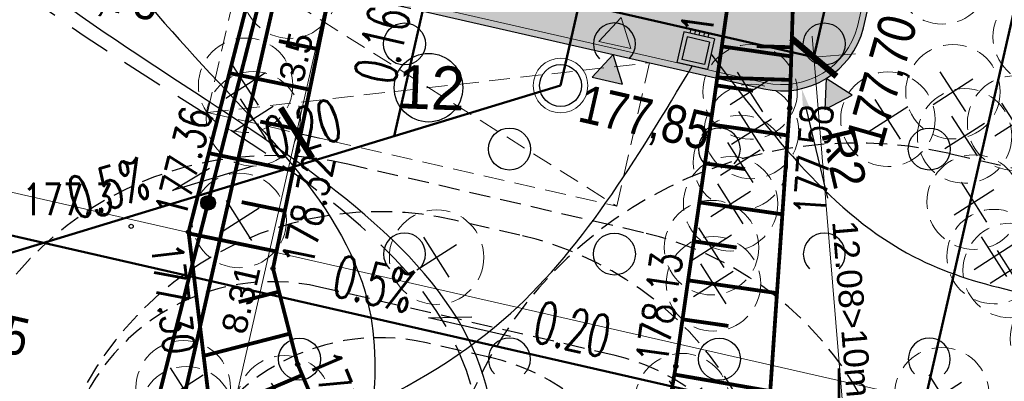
# Model space of a CAD drawing. Header units: metres. Extents: x 964 to 7125, y -212 to 9570.
# Tile 75 of 185: x 1936.93 to 1960.38, y 235.93 to 244.53. Entities that reach past the tile are written whole.
import ezdxf
from ezdxf import colors
from ezdxf.entities.mleader import LeaderData, LeaderLine
from ezdxf.enums import TextEntityAlignment as Align
from ezdxf.math import Vec2, Vec3

# ---------------------------------------------------------------- set-up
doc = ezdxf.new("R2010")
doc.units = ezdxf.units.M
for name, pattern in [('0', [0]), ('1081', [1.5, 1, -0.5]), ('3820', [1.75, 1.25, -0.5]), ('3901', [0]), ('CIĄGłA', [0]), ('DASH', [0.75, 0.5, -0.25]), ('DASHED', [0.75, 0.5, -0.25]), ('HIDDEN', [0.375, 0.25, -0.125])]:
    doc.linetypes.add(name, pattern=pattern)
for name, color, linetype, lineweight in [('- AGP-1_OPISY', 7, 'Continuous', 13), ('_IE', 240, 'Continuous', 9), ('AGP1_BUDYNKI', 7, 'Continuous', 50), ('AGP1_HATCH', 7, 'Continuous', 5), ('AGP1_koncepcja', 6, 'Continuous', 50), ('AGP1_KRAWEZNIKI GRUBOŚCI', 7, 'Continuous', 15), ('AGP1_KRAWEZNIKI NOWE', 7, 'Continuous', 30), ('AGP1_OPISY', 7, 'Continuous', 13), ('AGP1_WYMIARY', 7, 'Continuous', 15), ('AGP1_ZIELEN', 1, 'Continuous', 15), ('IS', 7, 'Continuous', 15), ('IS-KD-brudna', 96, 'Continuous', 50), ('IS-KD-czysta', 92, 'Continuous', 50), ('IS-KD-czysta-studnie', 94, 'Continuous', 30), ('IS-KD-opis', 96, 'Continuous', 30), ('IS-KD-opis-rzedne', 96, 'Continuous', 30), ('K_OPIS', 6, 'Continuous', 18), ('LINIE PRZEKROJOWE', 7, 'Continuous', 9), ('MIEJCA PARKINGOWE', 7, 'Continuous', 9), ('PODKŁAD MAPA', 7, 'Continuous', 9), ('ZP_IE', 1, 'Continuous', 9)]:
    doc.layers.add(name, color=color, linetype=linetype, lineweight=lineweight)
for name, color, linetype in [('0S', 7, 'Continuous'), ('OT_Ogrodzenia', 7, 'Continuous'), ('OT_Rzedna', 7, 'Continuous'), ('OT_ZagospodarowanieTerenu', 7, 'Continuous'), ('siatka_kwadratow', 7, 'Continuous'), ('SKARPA2', 7, 'Continuous'), ('WYMIARY', 9, 'Continuous'), ('ZP_strefy oddziaływania', 8, 'HIDDEN'), ('zz-legenda', 7, 'Continuous'), ('zz-odwodnienie', 5, 'Continuous')]:
    doc.layers.add(name, color=color, linetype=linetype)
doc.layers.add('IS-viewport', color=254, linetype='Continuous', lineweight=0, plot=False)
doc.styles.add('ARIAL', font='arial.ttf')
doc.styles.add('IS-0.6', font='simplex.shx', dxfattribs={"width": 0.6})
doc.styles.get("Standard").update_dxf_attribs({"font": 'arial.ttf'})
doc.styles.add('STYL_ARIAL', font='simplex', dxfattribs={"width": 0.75, "oblique": 0.1})
doc.dimstyles.new('z1do1', dxfattribs={"dimtxt": 0.8, "dimasz": 0.5, "dimexe": 0.5, "dimexo": 0.5, "dimgap": 0.2, "dimtad": 1, "dimrnd": 0.05, "dimzin": 0, "dimdsep": 46, "dimtxsty": 'ARIAL', "dimcen": 0.09, "dimazin": 0, "dimtfac": 1, "dimtofl": 0, "dimtmove": 0, "dimatfit": 3, "dimfxl": 1, "dimtolj": 1, "dimtzin": 0, "dimarcsym": 0})

# ---------------------------------------------------------------- blocks, each defined once
blk = doc.blocks.new('OTZK1')
at = {"color": 0}
blk.add_circle((0.5, 0.5), 0.5, dxfattribs=at)
blk = doc.blocks.new('OTZK2')
at = {"color": 0}
blk.add_arc((0.5, 0.5), 0.5, 315, 225, dxfattribs=at)
blk = doc.blocks.new('OTRN')
at = {"color": 0}
blk.add_circle((0, 0), 0.05, dxfattribs=at)
blk = doc.blocks.new('RTPW02')
at = {"color": 0}
blk.add_circle((0, 0), 0.05, dxfattribs=at)
blk = doc.blocks.new('MDCP 20240606')
at = {"layer": 'OT_Ogrodzenia', "color": 251, "linetype": '3901', "true_color": 0x636466, "const_width": 0.09}
blk.add_lwpolyline([(6592042.38, 5737985.51), (6592033.69, 5737951.41)], dxfattribs=at)
at = {"layer": 'OT_Ogrodzenia', "color": 251, "true_color": 0x636466}
for radius in [0.175, 0.1575, 0.14, 0.1225, 0.105, 0.0875, 0.07, 0.0525, 0.035]:
    blk.add_circle((6592034.9716, 5737956.4391), radius, dxfattribs=at)
at = {"layer": 'OT_ZagospodarowanieTerenu', "color": 251, "linetype": '1081', "true_color": 0x636466, "const_width": 0.09}
blk.add_lwpolyline([(6592073.7, 5737976.5), (6592072.08, 5737981.8), (6592052.48, 5737982.7), (6592038.83, 5737971.26), (6592034.15, 5737950.72), (6592037.44, 5737948.76), (6592037.82, 5737943.52), (6592053.99, 5737937.59), (6592051.48, 5737922.7), (6592058.84, 5737922.22), (6592062.72, 5737925.29), (6592063.65, 5737933.34), (6592066.33, 5737944.78), (6592065.09, 5737951.53), (6592063.33, 5737955.72), (6592065.93, 5737958.41), (6592070.87, 5737958), (6592072.22, 5737963.52), (6592071.8, 5737967.27), (6592073.7, 5737976.5)], dxfattribs=at)
at = {"layer": 'siatka_kwadratow', "color": 251, "true_color": 0x636466, "const_width": 0.065}
blk.add_lwpolyline([(6592050, 5737947.5), (6592050, 5737952.5)], dxfattribs=at)
at = {"layer": 'SKARPA2', "color": 252, "linetype": '3820', "true_color": 0x939598, "const_width": 0.09}
for points in [[(6592038.183, 5737962.966), (6592036.519, 5737954.877), (6592037.107, 5737952.596), (6592040.41, 5737944.835), (6592038.969, 5737943.408), (6592051.4465, 5737939.5466), (6592052.0478, 5737940.8696), (6592044.934, 5737945.747), (6592046.112, 5737952.549), (6592047.705, 5737963.622)], [(6592048.975, 5737963.47), (6592048.824, 5737958.691), (6592048.12, 5737948.419), (6592046.91, 5737945.901), (6592053.879, 5737941.505), (6592052.274, 5737937.421), (6592037.958, 5737942.245), (6592037.951, 5737943.715), (6592037.0713, 5737947.7616), (6592035.056, 5737951.244), (6592034.507, 5737955.744), (6592036.842, 5737964.833)]]:
    blk.add_lwpolyline(points, dxfattribs=at)
at = {"layer": 'SKARPA2', "color": 252, "true_color": 0x939598, "const_width": 0.09}
for points in [[(6592037.5928, 5737960.0967), (6592036.6584, 5737960.2889)], [(6592047.2073, 5737960.1623), (6592048.863, 5737959.9241)], [(6592048.8698, 5737960.1416), (6592048.0408, 5737960.1678)], [(6592037.3947, 5737959.1338), (6592035.4791, 5737959.5278)], [(6592048.8453, 5737959.365), (6592047.1005, 5737959.4202)], [(6592047.0738, 5737959.2344), (6592047.9535, 5737959.1079)], [(6592037.1966, 5737958.1708), (6592036.2154, 5737958.3727)], [(6592046.9403, 5737958.3066), (6592048.7795, 5737958.042)], [(6592036.9985, 5737957.2079), (6592034.9893, 5737957.6212)], [(6592046.8068, 5737957.3787), (6592047.761, 5737957.2414)], [(6592036.8004, 5737956.2449), (6592035.7724, 5737956.4564)], [(6592046.6733, 5737956.4509), (6592048.651, 5737956.1664)], [(6592036.6023, 5737955.282), (6592034.5109, 5737955.7122)], [(6592046.5399, 5737955.523), (6592047.5633, 5737955.3758)], [(6592046.4064, 5737954.5952), (6592048.5224, 5737954.2907)], [(6592036.6612, 5737954.3254), (6592035.7008, 5737954.0778)], [(6592046.2729, 5737953.6673), (6592047.3655, 5737953.5101)], [(6592036.9188, 5737953.3262), (6592034.8665, 5737952.7972)], [(6592046.0783, 5737952.3543), (6592048.3626, 5737951.9587)], [(6592037.2157, 5737952.3405), (6592036.1256, 5737951.8765)]]:
    blk.add_lwpolyline(points, dxfattribs=at)
at = {"layer": 'SKARPA2', "color": 251, "true_color": 0x636466}
for p in [(6592048.824, 5737958.691), (6592034.507, 5737955.744), (6592036.519, 5737954.877), (6592037.107, 5737952.596), (6592046.112, 5737952.549)]:
    blk.add_point(p, dxfattribs=at)
at = {"layer": 'OT_Rzedna', "color": 251, "true_color": 0x636466}
blk.add_blockref('OTRN', (6592033.14, 5737955.88), dxfattribs=at)
at = {"layer": 'OT_ZagospodarowanieTerenu', "color": 251, "true_color": 0x636466}
for name, p in [('OTZK1', (6592039.15, 5737959.72)), ('OTZK2', (6592044.15, 5737959.72)), ('OTZK1', (6592049.15, 5737959.72)), ('OTZK1', (6592041.65, 5737957.22)), ('OTZK2', (6592046.65, 5737957.22)), ('OTZK1', (6592051.65, 5737957.22)), ('OTZK2', (6592039.15, 5737954.72)), ('OTZK1', (6592044.15, 5737954.72)), ('OTZK2', (6592049.15, 5737954.72)), ('OTZK1', (6592036.65, 5737952.22)), ('OTZK2', (6592041.65, 5737952.22)), ('OTZK1', (6592046.65, 5737952.22)), ('OTZK2', (6592051.65, 5737952.22))]:
    blk.add_blockref(name, p, dxfattribs=at)
at = {"layer": 'SKARPA2', "color": 251, "true_color": 0x636466}
for p in [(6592048.824, 5737958.691), (6592034.507, 5737955.744), (6592036.519, 5737954.877), (6592037.107, 5737952.596), (6592046.112, 5737952.549)]:
    blk.add_blockref('RTPW02', p, dxfattribs=at)
at = {"layer": 'OT_Rzedna', "color": 251, "true_color": 0x636466, "style": 'STYL_ARIAL', "width": 0.75}
blk.add_text('177.3', height=0.75, dxfattribs=at).set_placement((6592030.5501, 5737956.5174), align=Align.MIDDLE_LEFT)
at = {"layer": 'SKARPA2', "color": 251, "true_color": 0x636466, "style": 'STYL_ARIAL', "width": 0.75}
for s, rotation, p in [('178.27', 81.8134, (6592047.1963, 5737960.3718)), ('177.36', 75.5921, (6592034.6423, 5737955.9767)), ('177.58', 86.0793, (6592049.8977, 5737956.0947)), ('178.32', 78.3758, (6592037.6816, 5737954.8486)), ('177.30', 276.9557, (6592033.3846, 5737955.4041)), ('178.13', 81.8134, (6592046.128, 5737952.5406)), ('178.72', 293.0541, (6592037.1453, 5737952.6123))]:
    blk.add_text(s, height=0.75, rotation=rotation, dxfattribs=at).set_placement(p, align=Align.BOTTOM_LEFT)
blk = doc.blocks.new('drzewo_liściaste_symbol')
at = {"layer": 'AGP1_ZIELEN', "color": 11, "lineweight": 30, "true_color": 0xf27172, "transparency": 33554559}
for p, q in [((0.53, -0.53), (-0.53, 0.53)), ((-0.53, -0.53), (0.53, 0.53))]:
    blk.add_line(p, q, dxfattribs=at)
at = {"layer": 'AGP1_ZIELEN', "color": 252, "linetype": 'DASHED', "lineweight": 5, "ltscale": 1.5, "true_color": 0x939598}
blk.add_circle((0, 0), 1.5, dxfattribs=at)
blk = doc.blocks.new('DRZEWA DO WYCINKI 20240606')
at = {"layer": 'AGP1_ZIELEN', "lineweight": 9, "xscale": 0.75, "yscale": 0.75, "zscale": 0.75, "rotation": 347.6011741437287}
for p in [(2238.508, 210.1), (2222.966, 209.759), (2240.838, 208.67), (2221.913, 207.518), (2233.928, 207.36), (2238.76, 207.365), (2222.096, 206.72), (2237.211, 206.71), (2240.229, 206.617), (2233.962, 206.42), (2239.038, 206.313), (2233.697, 205.68), (2233.464, 204.698), (2239.263, 204.737), (2221.76, 204.301), (2233.01, 203.654), (2226.461, 203.427), (2239.739, 203.44), (2240.123, 203.111), (2233.055, 202.792), (2241.248, 201.481), (2220.426, 200.321), (2238.493, 200.153), (2222.834, 199.959), (2232.312, 200.012), (2220.503, 199.701)]:
    blk.add_blockref('drzewo_liściaste_symbol', p, dxfattribs=at)
blk = doc.blocks.new('d_rzędna')
at = {"layer": 'zz-odwodnienie'}
blk.add_hatch(color=0, dxfattribs=at).paths.add_polyline_path([(0, 0), (0.369, 0.639), (-0.369, 0.639)])
at = {"layer": 'zz-odwodnienie', "color": 0}
for p, q in [((-0.369, 0.639), (0, 0)), ((0.369, 0.639), (-0.369, 0.639)), ((-0.369, 0.639), (0, 0)), ((0.369, 0.639), (-0.369, 0.639)), ((0, 0), (0.369, 0.639)), ((0, 0), (0.369, 0.639))]:
    blk.add_line(p, q, dxfattribs=at)
blk = doc.blocks.new('*D142')
at = {"layer": 'Defpoints', "color": 0, "transparency": 16777216}
for p in [(1955.096, 244.837), (1955.558, 242.892)]:
    blk.add_point(p, dxfattribs=at)
at = {"layer": 'zz-legenda', "color": 0, "lineweight": -2, "transparency": 16777216}
for p, q in [((1955.096, 244.747), (1955.096, 244.927)), ((1955.006, 244.837), (1955.186, 244.837)), ((1956.177, 240.282), (1955.673, 242.405))]:
    blk.add_line(p, q, dxfattribs=at)
at = {"layer": 'zz-legenda', "color": 0, "transparency": 16777216}
blk.add_solid([(1955.754, 242.425), (1955.592, 242.386), (1955.558, 242.892)], dxfattribs=at)
at = {"layer": 'zz-legenda', "color": 0, "transparency": 16777216, "insert": (1956.568, 241.24), "char_height": 0.8, "attachment_point": 5, "rotation": 283.3515, "style": 'ARIAL'}
blk.add_mtext('\\A1;R2', dxfattribs=at)
blk = doc.blocks.new('PRZEKRÓJ TERENU OPIS PZT')
at = {"color": 251, "true_color": 0x636466}
blk.add_lwpolyline([(2751.914, 34.79), (2751.621, -72.808)], dxfattribs=at)
blk = doc.blocks.new('TP_20250415')
at = {"color": 2, "linetype": '0', "lineweight": 30, "ltscale": 0.1}
blk.add_open_spline([(21.827, -19.231, 0), (22.097, -18.149, 0), (23.903, -10.907, 0), (8.957, -6.346, 0), (6.271, 2.065, 0), (2.985, 5.865, 0), (3.787, 6.69, 0), (4.083, 6.993, 0)], degree=3, knots=[0, 0, 0, 0, 3.201083, 21.422723, 30.578449, 32.539306, 33.682043, 33.682043, 33.682043, 33.682043], dxfattribs=at)
at = {"layer": 'AGP1_koncepcja', "color": 2, "linetype": 'DASHED', "lineweight": 30, "ltscale": 2}
blk.add_open_spline([(21.625, -19.18, 0), (21.953, -18.171, 0), (23.144, -10.442, 0), (8.538, -6.858, 0), (6.083, 2.281, 0), (2.681, 5.963, 0), (3.637, 6.879, 0), (3.902, 7.152, 0)], degree=3, knots=[0, 0, 0, 0, 3.183067, 21.404707, 30.560433, 32.52129, 33.664026, 33.664026, 33.664026, 33.664026], dxfattribs=at)
blk = doc.blocks.new('STRZAŁKA EWAKUACJA WEJŚCIE')
at = {"layer": 'AGP1_OPISY', "ltscale": 0.05}
blk.add_hatch(color=256, dxfattribs=at).paths.add_polyline_path([(0, 0), (-1.171, -0.563), (-1.073, 0.732)])
at = {"layer": 'AGP1_OPISY'}
blk.add_lwpolyline([(0, 0), (-1.171, -0.563), (-1.073, 0.732)], close=True, dxfattribs=at)
blk = doc.blocks.new('_ArchTick')
at = {"layer": 'WYMIARY', "color": 0, "linetype": 'Continuous', "const_width": 0.15}
blk.add_lwpolyline([(-0.5, -0.5), (0.5, 0.5)], dxfattribs=at)
blk = doc.blocks.new('*U117')
at = {"color": 0, "linetype": 'Continuous', "lineweight": -2}
blk.add_lwpolyline([(1.042, 0.07), (-0.908, 0.515), (0.122, 0.536)], dxfattribs=at)
at = {"layer": 'IS-viewport'}
blk.add_line((-0.975, 0.223), (0.975, -0.223), dxfattribs=at)
at = {"color": 0, "linetype": 'Continuous', "lineweight": -2, "style": 'IS-0.6', "width": 0.6}
blk.add_attdef('OPIS-L', text='', height=1, rotation=347.1431, dxfattribs=at).set_placement((-1.396, 0.626), align=Align.RIGHT)
blk.add_attdef('OPIS-P', (1.529, -0.041), '', height=1, rotation=347.1431, dxfattribs=at)
blk.add_attdef('OPIS-POD', text='', height=1, rotation=347.1431, dxfattribs=at).set_placement((-0.067, -0.292), align=Align.TOP_CENTER)
blk = doc.blocks.new('*U116')
at = {"color": 0, "linetype": 'Continuous', "lineweight": -2}
blk.add_lwpolyline([(0.87, 0.578), (-1.044, -0.004), (-0.16, 0.526)], dxfattribs=at)
at = {"layer": 'IS-viewport'}
blk.add_line((-0.957, -0.291), (0.957, 0.291), dxfattribs=at)
at = {"color": 0, "linetype": 'Continuous', "lineweight": -2, "style": 'IS-0.6', "width": 0.6}
blk.add_attdef('OPIS-P', (1.348, 0.723), '', height=1, rotation=16.903, dxfattribs=at)
blk.add_attdef('OPIS-L', text='', height=1, rotation=16.903, dxfattribs=at).set_placement((-1.522, -0.149), align=Align.RIGHT)
blk.add_attdef('OPIS-POD', text='', height=1, rotation=16.903, dxfattribs=at).set_placement((0.087, -0.287), align=Align.TOP_CENTER)
blk = doc.blocks.new('IS-opis-studni-P-0.6')
at = {"color": 0, "linetype": 'Continuous', "lineweight": 15, "transparency": 16777216}
blk.add_line((0, 0), (3.5, 0), dxfattribs=at)
at = {"color": 0, "linetype": 'Continuous', "lineweight": -2, "transparency": 16777216, "style": 'IS-0.6', "width": 0.6}
for p in [(1.75, 0.25), (1.75, -1.25), (1.75, -2.5)]:
    blk.add_attdef('000,00', text='', height=1, dxfattribs=at).set_placement(p, align=Align.CENTER)
blk.add_attdef('S0', text='', height=1.25, dxfattribs=at).set_placement((3.75, 0), align=Align.MIDDLE_LEFT)
blk = doc.blocks.new('_None', base_point=(2.5, 0))
blk = doc.blocks.new('IE_20251212')
at = {"layer": '_IE', "lineweight": -3}
for p, q in [((29.717, -52.615), (29.74, -52.518)), ((29.717, -52.615), (29.74, -52.518)), ((29.717, -52.615), (29.74, -52.518)), ((29.717, -52.615), (29.74, -52.518)), ((29.717, -52.615), (29.74, -52.518)), ((29.717, -52.615), (29.74, -52.518)), ((29.717, -52.615), (29.74, -52.518)), ((29.717, -52.615), (29.74, -52.518)), ((29.717, -52.615), (29.74, -52.518)), ((29.717, -52.615), (29.74, -52.518)), ((29.717, -52.615), (29.74, -52.518)), ((29.717, -52.615), (29.74, -52.518)), ((29.566, -52.581), (29.399, -53.312)), ((29.566, -52.581), (29.399, -53.312)), ((29.566, -52.581), (29.399, -53.312)), ((29.566, -52.581), (29.399, -53.312)), ((29.566, -52.581), (29.399, -53.312)), ((29.566, -52.581), (29.399, -53.312)), ((29.566, -52.581), (29.399, -53.312)), ((29.566, -52.581), (29.399, -53.312)), ((29.566, -52.581), (29.399, -53.312)), ((29.566, -52.581), (29.399, -53.312)), ((29.566, -52.581), (29.399, -53.312)), ((29.566, -52.581), (29.399, -53.312)), ((29.641, -52.701), (29.519, -53.237)), ((29.641, -52.701), (29.519, -53.237)), ((29.641, -52.701), (29.519, -53.237)), ((29.641, -52.701), (29.519, -53.237)), ((29.641, -52.701), (29.519, -53.237)), ((29.641, -52.701), (29.519, -53.237)), ((29.641, -52.701), (29.519, -53.237)), ((29.641, -52.701), (29.519, -53.237)), ((29.641, -52.701), (29.519, -53.237)), ((29.641, -52.701), (29.519, -53.237)), ((29.641, -52.701), (29.519, -53.237)), ((29.641, -52.701), (29.519, -53.237)), ((30.297, -52.748), (29.566, -52.581)), ((30.297, -52.748), (29.566, -52.581)), ((30.297, -52.748), (29.566, -52.581)), ((30.297, -52.748), (29.566, -52.581)), ((30.297, -52.748), (29.566, -52.581)), ((30.297, -52.748), (29.566, -52.581)), ((30.297, -52.748), (29.566, -52.581)), ((30.297, -52.748), (29.566, -52.581)), ((30.297, -52.748), (29.566, -52.581)), ((30.297, -52.748), (29.566, -52.581)), ((30.297, -52.748), (29.566, -52.581)), ((30.297, -52.748), (29.566, -52.581)), ((30.178, -52.823), (29.641, -52.701)), ((30.178, -52.823), (29.641, -52.701)), ((30.178, -52.823), (29.641, -52.701)), ((30.178, -52.823), (29.641, -52.701)), ((30.178, -52.823), (29.641, -52.701)), ((30.178, -52.823), (29.641, -52.701)), ((30.178, -52.823), (29.641, -52.701)), ((30.178, -52.823), (29.641, -52.701)), ((30.178, -52.823), (29.641, -52.701)), ((30.178, -52.823), (29.641, -52.701)), ((30.178, -52.823), (29.641, -52.701)), ((30.178, -52.823), (29.641, -52.701)), ((29.825, -52.64), (29.847, -52.542)), ((29.825, -52.64), (29.847, -52.542)), ((29.825, -52.64), (29.847, -52.542)), ((29.825, -52.64), (29.847, -52.542)), ((29.825, -52.64), (29.847, -52.542)), ((29.825, -52.64), (29.847, -52.542)), ((29.825, -52.64), (29.847, -52.542)), ((29.825, -52.64), (29.847, -52.542)), ((29.825, -52.64), (29.847, -52.542)), ((29.825, -52.64), (29.847, -52.542)), ((29.825, -52.64), (29.847, -52.542)), ((29.825, -52.64), (29.847, -52.542)), ((29.932, -52.664), (29.954, -52.567)), ((29.932, -52.664), (29.954, -52.567)), ((29.932, -52.664), (29.954, -52.567)), ((29.932, -52.664), (29.954, -52.567)), ((29.932, -52.664), (29.954, -52.567)), ((29.932, -52.664), (29.954, -52.567)), ((29.932, -52.664), (29.954, -52.567)), ((29.932, -52.664), (29.954, -52.567)), ((29.932, -52.664), (29.954, -52.567)), ((29.932, -52.664), (29.954, -52.567)), ((29.932, -52.664), (29.954, -52.567)), ((29.932, -52.664), (29.954, -52.567)), ((30.039, -52.689), (30.061, -52.591)), ((30.039, -52.689), (30.061, -52.591)), ((30.039, -52.689), (30.061, -52.591)), ((30.039, -52.689), (30.061, -52.591)), ((30.039, -52.689), (30.061, -52.591)), ((30.039, -52.689), (30.061, -52.591)), ((30.039, -52.689), (30.061, -52.591)), ((30.039, -52.689), (30.061, -52.591)), ((30.039, -52.689), (30.061, -52.591)), ((30.039, -52.689), (30.061, -52.591)), ((30.039, -52.689), (30.061, -52.591)), ((30.039, -52.689), (30.061, -52.591)), ((30.297, -52.748), (30.131, -53.479)), ((30.297, -52.748), (30.131, -53.479)), ((30.297, -52.748), (30.131, -53.479)), ((30.297, -52.748), (30.131, -53.479)), ((30.297, -52.748), (30.131, -53.479)), ((30.297, -52.748), (30.131, -53.479)), ((30.297, -52.748), (30.131, -53.479)), ((30.297, -52.748), (30.131, -53.479)), ((30.297, -52.748), (30.131, -53.479)), ((30.297, -52.748), (30.131, -53.479)), ((30.297, -52.748), (30.131, -53.479)), ((30.297, -52.748), (30.131, -53.479)), ((30.146, -52.713), (30.169, -52.616)), ((30.146, -52.713), (30.169, -52.616)), ((30.146, -52.713), (30.169, -52.616)), ((30.146, -52.713), (30.169, -52.616)), ((30.146, -52.713), (30.169, -52.616)), ((30.146, -52.713), (30.169, -52.616)), ((30.146, -52.713), (30.169, -52.616)), ((30.146, -52.713), (30.169, -52.616)), ((30.146, -52.713), (30.169, -52.616)), ((30.146, -52.713), (30.169, -52.616)), ((30.146, -52.713), (30.169, -52.616)), ((30.146, -52.713), (30.169, -52.616)), ((30.178, -52.823), (30.055, -53.359)), ((30.178, -52.823), (30.055, -53.359)), ((30.178, -52.823), (30.055, -53.359)), ((30.178, -52.823), (30.055, -53.359)), ((30.178, -52.823), (30.055, -53.359)), ((30.178, -52.823), (30.055, -53.359)), ((30.178, -52.823), (30.055, -53.359)), ((30.178, -52.823), (30.055, -53.359)), ((30.178, -52.823), (30.055, -53.359)), ((30.178, -52.823), (30.055, -53.359)), ((30.178, -52.823), (30.055, -53.359)), ((30.178, -52.823), (30.055, -53.359)), ((30.131, -53.479), (29.399, -53.312)), ((30.131, -53.479), (29.399, -53.312)), ((30.131, -53.479), (29.399, -53.312)), ((30.131, -53.479), (29.399, -53.312)), ((30.131, -53.479), (29.399, -53.312)), ((30.131, -53.479), (29.399, -53.312)), ((30.131, -53.479), (29.399, -53.312)), ((30.131, -53.479), (29.399, -53.312)), ((30.131, -53.479), (29.399, -53.312)), ((30.131, -53.479), (29.399, -53.312)), ((30.131, -53.479), (29.399, -53.312)), ((30.131, -53.479), (29.399, -53.312)), ((30.055, -53.359), (29.519, -53.237)), ((30.055, -53.359), (29.519, -53.237)), ((30.055, -53.359), (29.519, -53.237)), ((30.055, -53.359), (29.519, -53.237)), ((30.055, -53.359), (29.519, -53.237)), ((30.055, -53.359), (29.519, -53.237)), ((30.055, -53.359), (29.519, -53.237)), ((30.055, -53.359), (29.519, -53.237)), ((30.055, -53.359), (29.519, -53.237)), ((30.055, -53.359), (29.519, -53.237)), ((30.055, -53.359), (29.519, -53.237)), ((30.055, -53.359), (29.519, -53.237))]:
    blk.add_line(p, q, dxfattribs=at)
at = {"layer": '_IE', "color": 3, "lineweight": -3}
blk.add_spline([(16.72, -43.504), (15.83, -43.529), (14.623, -46.065), (17.198, -52.373), (22.033, -59.002), (21.484, -64.964)], degree=3, dxfattribs=at)
at = {"layer": '_IE', "color": 6, "lineweight": -3}
for points in [[(-13.466, -56.243), (-12.849, -53.401), (0.5, -44.587), (2.867, -44.254), (16.556, -44.221)], [(30.214, -53.113), (35.051, -57.935), (39.857, -59.175)], [(17.014, -63.422), (25.269, -59.429), (29.765, -53.396)]]:
    blk.add_spline(points, degree=3, dxfattribs=at)
blk = doc.blocks.new('opracowanie drogowe 20250115 konstantynów')
at = {"layer": 'zz-odwodnienie', "color": 5, "linetype": 'CIĄGłA', "lineweight": 0}
for p, rotation in [((1951.07, 243.705), 167.1429869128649), ((1951.07, 243.705), 167.1429869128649), ((1951.07, 243.705), 167.1429869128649), ((1956.138, 243.131), 207.5634787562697), ((1956.138, 243.131), 207.5634787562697), ((1956.138, 243.131), 207.5634787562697)]:
    blk.add_blockref('d_rzędna', p, dxfattribs=dict(at, rotation=rotation))
at = {"layer": 'zz-odwodnienie', "char_height": 0.9, "width": 5.78409, "attachment_point": 1}
for s, insert, rotation in [('{\\fArial Narrow|b0|i0|c238|p34;177,78}', (1937.269, 246.068), 347.143), ('{\\fArial Narrow|b0|i0|c238|p34;177,78}', (1937.269, 246.068), 347.143), ('{\\fArial Narrow|b0|i0|c238|p34;177,78}', (1937.269, 246.068), 347.143), ('{\\fArial Narrow|b0|i0|c238|p34;177,70}', (1956.597, 241.687), 74.1295), ('{\\fArial Narrow|b0|i0|c238|p34;177,70}', (1956.597, 241.687), 74.1295), ('{\\fArial Narrow|b0|i0|c238|p34;177,70}', (1956.597, 241.687), 74.1295), ('{\\fArial Narrow|b0|i0|c238|p34;177,85}', (1950.394, 243), 347.143), ('{\\fArial Narrow|b0|i0|c238|p34;177,85}', (1950.394, 243), 347.143), ('{\\fArial Narrow|b0|i0|c238|p34;177,85}', (1950.394, 243), 347.143), ('{\\fArial Narrow|b0|i0|c238|p34;177,65}', (1934.153, 238.084), 347.143), ('{\\fArial Narrow|b0|i0|c238|p34;177,65}', (1934.153, 238.084), 347.143), ('{\\fArial Narrow|b0|i0|c238|p34;177,65}', (1934.153, 238.084), 347.143)]:
    blk.add_mtext(s, dxfattribs=dict(at, insert=insert, rotation=rotation))
at = {"layer": 'zz-legenda'}
dim = blk.add_radius_dim(center=(1955.096, 244.837), mpoint=(1955.558, 242.892), dimstyle='z1do1', override={"dimdec": 0}, dxfattribs=at)
dim.commit()
dim.dimension.update_dxf_attribs({"geometry": '*D142', "text_midpoint": (1956.568, 241.24)})
blk = doc.blocks.new('IS_2025-10-21')
at = {"layer": 'IS-KD-brudna'}
for p in [(1964.781, 263.01), (1920.551, 243.093)]:
    blk.add_line(p, (1958.27, 234.484), dxfattribs=at)
at = {"layer": 'IS-KD-czysta', "ltscale": 2}
for p, q in [((1946.751, 245.717), (1945.848, 241.76)), ((1950.261, 244.916), (1949.815, 242.966)), ((1933.261, 237.935), (1949.815, 242.966))]:
    blk.add_line(p, q, dxfattribs=at)
at = {"layer": 'IS-KD-czysta-studnie', "lineweight": 9}
blk.add_circle((1949.815, 242.966), 0.65, dxfattribs=at)
at = {"layer": 'IS-KD-czysta-studnie'}
blk.add_circle((1949.815, 242.966), 0.5, dxfattribs=at)
at = {"layer": 'IS-KD-opis'}
ref = blk.add_blockref('*U116', (1941.612, 240.473), dxfattribs=at)
ref.add_attrib('OPIS-P', '0.20', (1942.96, 241.196), dxfattribs={"layer": '0', "color": 0, "linetype": 'Continuous', "lineweight": -2, "height": 1, "rotation": 16.903, "style": 'IS-0.6', "width": 0.6})
ref.add_attrib('OPIS-L', '0.5%', dxfattribs={"layer": '0', "color": 0, "linetype": 'Continuous', "lineweight": -2, "height": 1, "rotation": 16.903, "style": 'IS-0.6', "width": 0.6}).set_placement((1940.09, 240.324), align=Align.RIGHT)
ref = blk.add_blockref('*U117', (1947.58, 236.924), dxfattribs=at)
ref.add_attrib('OPIS-P', '0.20', (1949.109, 236.882), dxfattribs={"layer": '0', "color": 0, "linetype": 'Continuous', "lineweight": -2, "height": 1, "rotation": 347.1431, "style": 'IS-0.6', "width": 0.6})
ref.add_attrib('OPIS-L', '0.5%', dxfattribs={"layer": '0', "color": 0, "linetype": 'Continuous', "lineweight": -2, "height": 1, "rotation": 347.1431, "style": 'IS-0.6', "width": 0.6}).set_placement((1946.185, 237.55), align=Align.RIGHT)
at = {"layer": 'IS-KD-opis', "style": 'IS-0.6', "width": 0.6}
blk.add_text('0.16', height=1, rotation=77.143, dxfattribs=at).set_placement((1945.855, 242.944))
at = {"layer": 'IS-KD-opis-rzedne'}
ml = blk.add_multileader_block('Standard', dxfattribs=at)
ml.set_content('IS-opis-studni-P-0.6', color=256)
ml.set_attribute('S0', 'D12', width=0)
ml.set_attribute('000,00', '177,78', width=0)
ml.set_attribute('000,00', '176,33', width=0)
ml.set_attribute('000,00', '', width=0)
ml.set_leader_properties(linetype='Continuous', lineweight=9)
ml.set_arrow_properties(name='NONE')
ml.build(insert=Vec2(0, 0))
ml.multileader.update_dxf_attribs({"has_dogleg": 0, "text_left_attachment_type": 6, "text_right_attachment_type": 6, "dogleg_length": 0, "arrow_head_size": 5, "block_connection_type": 1})
ctx = ml.context
ctx.base_point, ctx.char_height, ctx.arrow_head_size, ctx.landing_gap_size, ctx.plane_origin = Vec3(1965.211, 240.978), 20, 5, 5, Vec3(1942.494, 248.024)
ctx.left_attachment, ctx.right_attachment, ctx.text_align_type, ctx.attachment_type = 6, 6, 2, 1
notes = []
notes.append((ctx, [(1, (1, 1, 0), (1965.211, 240.978), (1, 0), 0, [(0, [(1936.273, 251.131)], 0, [])])]))
ctx.block.insert = Vec3(1965.211, 240.978)
ml = blk.add_multileader_block('Standard', dxfattribs=at)
ml.set_content('IS-opis-studni-P-0.6', color=256)
ml.set_attribute('S0', 'D15', width=0)
ml.set_attribute('000,00', '177,82', width=0)
ml.set_attribute('000,00', '176,35', width=0)
ml.set_attribute('000,00', '', width=0)
ml.set_leader_properties(linetype='Continuous', lineweight=9)
ml.set_arrow_properties(name='NONE')
ml.build(insert=Vec2(0, 0))
ml.multileader.update_dxf_attribs({"has_dogleg": 0, "text_left_attachment_type": 6, "text_right_attachment_type": 6, "dogleg_length": 0, "arrow_head_size": 5, "block_connection_type": 1})
ctx = ml.context
ctx.base_point, ctx.char_height, ctx.arrow_head_size, ctx.landing_gap_size, ctx.plane_origin = Vec3(1964.672, 236.276), 20, 5, 5, Vec3(1956.037, 239.859)
ctx.left_attachment, ctx.right_attachment, ctx.text_align_type, ctx.attachment_type = 6, 6, 2, 1
notes.append((ctx, [(1, (1, 1, 0), (1964.672, 236.276), (1, 0), 0, [(0, [(1949.815, 242.966)], 0, [])])]))
ctx.block.insert = Vec3(1964.672, 236.276)
ml = blk.add_multileader_block('Standard', dxfattribs=at)
ml.set_content('IS-opis-studni-P-0.6', color=256)
ml.set_attribute('S0', 'D1', width=0)
ml.set_attribute('000,00', '177,65', width=0)
ml.set_attribute('000,00', '175,79', width=0)
ml.set_attribute('000,00', '', width=0)
ml.set_leader_properties(linetype='Continuous', lineweight=9)
ml.set_arrow_properties(name='NONE')
ml.build(insert=Vec2(0, 0))
ml.multileader.update_dxf_attribs({"has_dogleg": 0, "text_left_attachment_type": 6, "text_right_attachment_type": 6, "dogleg_length": 0, "arrow_head_size": 5, "block_connection_type": 1})
ctx = ml.context
ctx.base_point, ctx.char_height, ctx.arrow_head_size, ctx.landing_gap_size, ctx.plane_origin = Vec3(1932.39, 222.887), 20, 5, 5, Vec3(1934.765, 235.905)
ctx.left_attachment, ctx.right_attachment, ctx.text_align_type, ctx.attachment_type = 6, 6, 2, 1
notes.append((ctx, [(1, (1, 1, 0), (1932.39, 222.887), (1, 0), 0, [(0, [(1928.544, 239.012)], 0, [])])]))
ctx.block.insert = Vec3(1932.39, 222.887)
ml = blk.add_multileader_block('Standard', dxfattribs=at)
ml.set_content('IS-opis-studni-P-0.6', color=256)
ml.set_attribute('S0', 'D11', width=0)
ml.set_attribute('000,00', '177,67', width=0)
ml.set_attribute('000,00', '176,26', width=0)
ml.set_attribute('000,00', '', width=0)
ml.set_leader_properties(linetype='Continuous', lineweight=9)
ml.set_arrow_properties(name='NONE')
ml.build(insert=Vec2(0, 0))
ml.multileader.update_dxf_attribs({"has_dogleg": 0, "text_left_attachment_type": 6, "text_right_attachment_type": 6, "dogleg_length": 0, "arrow_head_size": 5, "block_connection_type": 1})
ctx = ml.context
ctx.base_point, ctx.char_height, ctx.arrow_head_size, ctx.landing_gap_size, ctx.plane_origin = Vec3(1937.532, 224.428), 20, 5, 5, Vec3(1939.483, 234.829)
ctx.left_attachment, ctx.right_attachment, ctx.text_align_type, ctx.attachment_type = 6, 6, 2, 1
notes.append((ctx, [(1, (1, 1, 0), (1937.532, 224.428), (1, 0), 0, [(0, [(1933.261, 237.935)], 0, [])])]))
ctx.block.insert = Vec3(1937.532, 224.428)
for ctx, leaders in notes:
    for number, flags, end, landing, length, lines in leaders:
        leader = LeaderData()
        leader.index, (leader.has_last_leader_line, leader.has_dogleg_vector, leader.attachment_direction) = number, flags
        leader.last_leader_point, leader.dogleg_vector, leader.dogleg_length = Vec3(end), Vec3(landing), length
        for number, points, colour, breaks in lines:
            line = LeaderLine()
            line.index, line.vertices, line.color, line.breaks = number, Vec3.list(points), colors.encode_raw_color(colour), breaks
            leader.lines.append(line)
        ctx.leaders.append(leader)
blk = doc.blocks.new('A$C273a521e')
at = {"layer": 'IS'}
blk.add_blockref('IS_2025-10-21', (-1902.907, -313.015), dxfattribs=at)

msp = doc.modelspace()

# ---------------------------------------------------------------- hatches: boundary and pattern name
at = {"layer": 'AGP1_HATCH', "transparency": 33554625}
h = msp.add_hatch(dxfattribs=at)
h.set_pattern_fill('GRASS', color=64, scale=0.02)
edge = h.paths.add_edge_path()
edge.add_line((1918.027, 281.175), (1917.733, 280.104))
edge.add_arc((1955.219, 442.4), 166.569, 256.99439, 258.15001)
edge.add_line((1921.014, 279.381), (1921.294, 279.32))
edge.add_line((1921.294, 279.32), (1921.412, 279.868))
edge.add_line((1921.412, 279.868), (1923.034, 279.518))
edge.add_line((1923.034, 279.518), (1922.916, 278.971))
edge.add_line((1922.916, 278.971), (1933.465, 276.699))
edge.add_line((1933.465, 276.699), (1934.496, 277.431))
edge.add_line((1934.496, 277.431), (1918.027, 281.175))
edge = h.paths.add_edge_path()
edge.add_line((1934.496, 277.431), (1933.465, 276.699))
edge.add_line((1933.465, 276.699), (1961.673, 270.625))
edge.add_arc((1959.178, 261.982), 8.996, -9.9, 73.8971, ccw=False)
edge.add_line((1968.04, 260.435), (1961.28, 230.82))
edge.add_line((1961.28, 230.82), (1960.644, 230.965))
edge.add_line((1960.644, 230.965), (1959.265, 224.923))
edge.add_line((1959.265, 224.923), (1955.033, 225.889))
edge.add_line((1955.033, 225.889), (1956.408, 231.912))
edge.add_line((1956.408, 231.912), (1953.023, 230.989))
edge.add_line((1953.023, 230.989), (1949.226, 231.856))
edge.add_line((1949.226, 231.856), (1948.815, 230.055))
edge.add_line((1948.815, 230.055), (1944.094, 231.129))
edge.add_line((1944.094, 231.129), (1944.506, 232.933))
edge.add_line((1944.506, 232.933), (1938.433, 234.319))
edge.add_line((1938.433, 234.319), (1936.698, 235.491))
edge.add_arc((1936.199, 234.803), 0.85, 53.9932, 167.1431)
edge.add_line((1935.37, 234.992), (1934.079, 229.338))
edge.add_line((1934.079, 229.338), (1929.936, 230.283))
edge.add_line((1929.936, 230.283), (1930.303, 231.892))
edge.add_line((1930.303, 231.892), (1911.146, 236.264))
edge.add_line((1911.146, 236.264), (1911.146, 236.264))
edge.add_line((1911.146, 236.264), (1911.58, 238.166))
edge.add_line((1911.58, 238.166), (1907.68, 239.056))
edge.add_line((1907.68, 239.056), (1908.392, 242.175))
edge.add_line((1908.392, 242.175), (1913.603, 262.804))
edge.add_arc((1910.839, 263.502), 2.85, 345.8235, 357.6929)
edge.add_line((1913.687, 263.387), (1913.781, 265.726))
edge.add_line((1913.781, 265.726), (1905.257, 234.685))
edge.add_line((1905.257, 234.685), (1959.667, 222.315))
edge.add_line((1959.667, 222.315), (1970.727, 269.195))
edge.add_line((1970.727, 269.195), (1934.496, 277.431))
at = {"layer": 'AGP1_HATCH', "true_color": 0x636466, "transparency": 33554477}
h = msp.add_hatch(color=251, dxfattribs=at)
h.dxf.hatch_style = 1
h.paths.add_polyline_path([(1943.285, 259.385), (1958.64, 255.88), (1955.847, 243.641), (1940.492, 247.145)], flags=16)
edge = h.paths.add_edge_path(flags=16)
edge.add_line((1946.791, 266.431), (1946.646, 265.797))
edge.add_line((1946.646, 265.797), (1941.089, 267.066))
edge.add_line((1941.089, 267.066), (1941.234, 267.7))
edge.add_arc((1942.063, 267.51), 0.85, 77.143, 167.143, ccw=False)
edge.add_line((1942.252, 268.339), (1946.152, 267.449))
edge.add_arc((1945.962, 266.62), 0.85, -12.857, 77.143, ccw=False)
edge = h.paths.add_edge_path()
edge.add_line((1959.782, 256.389), (1950.111, 258.596))
edge.add_line((1950.111, 258.596), (1950.589, 260.692))
edge.add_line((1950.589, 260.692), (1955.045, 259.675))
edge.add_line((1955.045, 259.675), (1956.269, 265.073))
edge.add_arc((1956.02, 264.151), 0.955, 74.8696, 168.3871)
edge.add_line((1955.084, 264.343), (1954.237, 260.629))
edge.add_line((1954.237, 260.629), (1946.047, 262.498))
edge.add_line((1946.047, 262.498), (1946.937, 266.398))
edge.add_arc((1945.962, 266.62), 1, 347.143, 437.143)
edge.add_line((1946.185, 267.595), (1942.285, 268.485))
edge.add_arc((1942.063, 267.51), 1, 77.143, 167.143)
edge.add_line((1941.088, 267.733), (1940.91, 266.953))
edge.add_line((1940.91, 266.953), (1945.784, 265.84))
edge.add_line((1945.784, 265.84), (1944.427, 259.893))
edge.add_line((1944.427, 259.893), (1940.543, 260.78))
edge.add_arc((1940.321, 259.783), 1.022, 77.4136, 166.3038)
edge.add_line((1939.328, 260.025), (1937.296, 251.12))
edge.add_arc((1941.201, 250.098), 4.037, 165.3349, 256.6502)
edge.add_line((1940.269, 246.17), (1954.657, 242.887))
edge.add_arc((1955.096, 244.837), 1.999, 257.3113, 345.5302)
edge.add_line((1957.032, 244.337), (1959.782, 256.389))
at = {"layer": 'AGP1_HATCH', "true_color": 0xf8991e, "transparency": 33554579}
h = msp.add_hatch(color=30, dxfattribs=at)
h.dxf.hatch_style = 1
h.paths.add_polyline_path([(1940.492, 247.145), (1955.847, 243.641), (1958.64, 255.88), (1943.285, 259.385)])

# ---------------------------------------------------------------- linework, layer by layer
at = {"layer": '- AGP-1_OPISY', "color": 18, "lineweight": 18, "true_color": 0x000000}
msp.add_lwpolyline([(1940.492, 247.145), (1943.285, 259.385), (1946.717, 258.601), (1958.133, 255.996), (1958.64, 255.88), (1955.847, 243.641), (1940.492, 247.145)], dxfattribs=at)
at = {"layer": 'AGP1_BUDYNKI', "linetype": 'CIĄGłA'}
msp.add_lwpolyline([(1955.847, 243.641), (1940.492, 247.145), (1943.285, 259.385), (1943.285, 259.385), (1958.64, 255.88), (1955.847, 243.641)], dxfattribs=at)
at = {"layer": 'AGP1_KRAWEZNIKI GRUBOŚCI'}
msp.add_lwpolyline([(1945.931, 265.807), (1944.54, 259.714), (1940.517, 260.632, 0.423891), (1939.465, 259.95), (1939.459, 259.922), (1937.442, 251.084, 0.421112), (1940.303, 246.317), (1954.69, 243.033, 0.404777), (1956.886, 244.373), (1959.603, 256.276), (1949.931, 258.483), (1950.476, 260.872), (1954.932, 259.855), (1956.095, 264.951, 0.375487), (1955.231, 264.311), (1954.35, 260.449), (1950.547, 261.317)], format="xyb", dxfattribs=at)
at = {"layer": 'AGP1_KRAWEZNIKI NOWE', "color": 18, "linetype": 'CIĄGłA', "true_color": 0x000000}
for p, q in [((1957.032, 244.337), (1959.749, 256.242)), ((1940.269, 246.17), (1954.657, 242.887))]:
    msp.add_line(p, q, dxfattribs=at)
msp.add_arc((1955.096, 244.837), 1.999, 257.3113, 345.5302, dxfattribs=at)
at = {"layer": 'AGP1_OPISY', "linetype": 'Continuous', "lineweight": 30}
msp.add_circle((1946.67, 242.915), 0.817, dxfattribs=at)
at = {"layer": 'K_OPIS'}
msp.add_lwpolyline([(1956.591, 243.904), (1956.591, 243.902), (1956.59, 243.905)], dxfattribs=at)
at = {"layer": 'MIEJCA PARKINGOWE', "color": 18, "linetype": 'DASH', "lineweight": 0, "true_color": 0x000000}
for points in [[(1951.934, 243.508), (1942.185, 245.733), (1941.406, 242.321), (1951.155, 240.096), (1951.934, 243.508)], [(1942.185, 245.733), (1951.155, 240.096)], [(1941.406, 242.321), (1951.934, 243.508)]]:
    msp.add_lwpolyline(points, dxfattribs=at)

# ---------------------------------------------------------------- block references
at = {"layer": '0S', "linetype": 'CIĄGłA'}
msp.add_blockref('DRZEWA DO WYCINKI 20240606', (-279.599, 35.454), dxfattribs=at)
at = {"layer": 'AGP1_OPISY', "xscale": -0.6000000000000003, "yscale": 0.6000000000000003, "zscale": 0.6000000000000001, "rotation": 252.8432862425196}
msp.add_blockref('STRZAŁKA EWAKUACJA WEJŚCIE', (1951.255, 244.589), dxfattribs=at)
at = {"layer": 'PODKŁAD MAPA', "linetype": 'ByBlock'}
msp.add_blockref('MDCP 20240606', (-6590093.553, -5737716.265), dxfattribs=at)
at = {"layer": 'zz-odwodnienie'}
msp.add_blockref('opracowanie drogowe 20250115 konstantynów', (0, 0), dxfattribs=at)

# ---------------------------------------------------------------- texts
at = {"layer": 'AGP1_OPISY', "linetype": 'Continuous', "lineweight": 30, "insert": (1945.947, 243.465), "char_height": 1.0368, "width": 0.84164, "attachment_point": 1, "rotation": 357.9312, "style": 'ARIAL'}
msp.add_mtext('12', dxfattribs=at)

# ---------------------------------------------------------------- next in the draw order: block references
at = {"layer": 'LINIE PRZEKROJOWE', "color": 18, "linetype": 'CIĄGłA', "lineweight": 5, "true_color": 0x000000, "rotation": 77.33843703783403}
msp.add_blockref('PRZEKRÓJ TERENU OPIS PZT', (1310.728, -2439.278), dxfattribs=at)

# ---------------------------------------------------------------- next in the draw order: linework, layer by layer
at = {"layer": 'AGP1_WYMIARY', "color": 7, "linetype": 'CIĄGłA', "lineweight": 0}
for p, q in [((1944.415, 245.737), (1943.414, 241.35)), ((1956.891, 231.099), (1955.805, 244.139)), ((1943.636, 242.325), (1941.564, 233.245))]:
    msp.add_line(p, q, dxfattribs=at)
at = {"layer": 'AGP1_WYMIARY', "linetype": 'CIĄGłA', "lineweight": 0}
for p, q in [((1955.847, 243.641), (1956.843, 243.724)), ((1943.525, 241.837), (1944.5, 241.615)), ((1943.525, 241.837), (1944.5, 241.615))]:
    msp.add_line(p, q, dxfattribs=at)
at = {"layer": 'ZP_strefy oddziaływania', "ltscale": 2}
for points in [[(1978.757, 222.935), (1979.213, 224.907, 0.414214), (1956.748, 260.898), (1949.71, 262.526, 0.414214), (1913.719, 240.061), (1913.263, 238.089, 0.414214), (1935.728, 202.099), (1942.766, 200.47, 0.414214)], [(1945.884, 228.49), (1947.101, 233.823, -0.414214), (1959.075, 241.347), (1960.83, 240.946, -0.414214), (1968.354, 228.972), (1967.137, 223.639, -0.414214), (1955.163, 216.115), (1953.408, 216.515, -0.414214)], [(1957.323, 227.895), (1957.779, 229.867, 0.414214), (1951.788, 239.464), (1944.75, 241.093, 0.414214), (1935.153, 235.102), (1934.697, 233.13, 0.414214), (1940.687, 223.533), (1947.725, 221.904, 0.414214)], [(1954.4, 228.571), (1954.856, 230.543, 0.414214), (1951.112, 236.541), (1944.074, 238.17, 0.414214), (1938.076, 234.426), (1937.619, 232.454, 0.414214), (1941.364, 226.455), (1948.402, 224.827, 0.414214)]]:
    msp.add_lwpolyline(points, format="xyb", close=True, dxfattribs=at)
at = {"layer": 'ZP_strefy oddziaływania', "ltscale": 2, "elevation": 0}
for points in [[(1953.743, 260.857), (1952.183, 261.213, 0.414214), (1916.259, 238.641), (1916.115, 238.007, 0.414214), (1938.687, 202.083), (1940.247, 201.727, 0.414214), (1976.17, 224.3), (1976.315, 224.933, 0.414214)], [(1948.847, 239.408), (1947.287, 239.764, 0.414214), (1937.708, 233.745), (1937.563, 233.111, 0.414214), (1943.583, 223.532), (1945.142, 223.176, 0.414214), (1954.722, 229.195), (1954.867, 229.829, 0.414214)], [(1948.18, 236.484), (1946.62, 236.84, 0.414214), (1940.633, 233.078), (1940.488, 232.444, 0.414214), (1944.25, 226.457), (1945.81, 226.101, 0.414214), (1951.797, 229.863), (1951.942, 230.496, 0.414214)]]:
    msp.add_lwpolyline(points, format="xyb", close=True, dxfattribs=at)

# ---------------------------------------------------------------- next in the draw order: block references
at = {"layer": '_IE'}
msp.add_blockref('IE_20251212', (1923.187, 296.825), dxfattribs=at)
at = {"layer": 'AGP1_WYMIARY', "color": 7, "linetype": 'CIĄGłA', "lineweight": 0}
for p, rotation in [((1955.847, 243.641), 94.76145020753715), ((1943.525, 241.837), 257.1431429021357), ((1943.525, 241.837), 77.1431282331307)]:
    msp.add_blockref('_ArchTick', p, dxfattribs=dict(at, rotation=rotation))
at = {"layer": 'WYMIARY', "color": 3}
msp.add_blockref('A$C273a521e', (1902.907, 313.015), dxfattribs=at)
at = {"layer": 'ZP_IE'}
msp.add_blockref('TP_20250415', (1925.846, 250.604, 0), dxfattribs=at)

# ---------------------------------------------------------------- next in the draw order: texts
at = {"layer": 'AGP1_WYMIARY', "color": 7, "linetype": 'CIĄGłA', "lineweight": 0, "char_height": 0.6, "attachment_point": 5, "style": 'ARIAL'}
for s, insert, rotation in [('\\A1;3.5', (1943.518, 243.634), 77.1431), ('\\A1;12.08>10m', (1956.753, 237.653), 274.7615), ('\\A1;8.31', (1942.204, 237.876), 77.1431)]:
    msp.add_mtext(s, dxfattribs=dict(at, insert=insert, rotation=rotation))

# ---------------------------------------------------------------- next in the draw order: leaders
at = {"layer": 'AGP1_OPISY', "linetype": 'Continuous', "lineweight": 15}
ml = msp.add_multileader_mtext('Standard', dxfattribs=at)
ml.set_content('', color=256)
ml.set_leader_properties()
ml.build(insert=Vec2(0, 0))
ml.multileader.update_dxf_attribs({"arrow_head_size": 0.8})
ctx = ml.context
ctx.base_point, ctx.arrow_head_size, ctx.plane_origin = Vec3(1950.636, 234.556), 0.8, Vec3(1946.786, 223.668)
notes = []
notes.append((ctx, [(0, (1, 1, 0), (1950.124, 234.556), (1, 0), 0.511, [(0, [(1947.579, 231.188)], 0, [])])]))
ctx.mtext.insert, ctx.mtext.flow_direction = Vec3(1952.636, 236.556), 5
for ctx, leaders in notes:
    for number, flags, end, landing, length, lines in leaders:
        leader = LeaderData()
        leader.index, (leader.has_last_leader_line, leader.has_dogleg_vector, leader.attachment_direction) = number, flags
        leader.last_leader_point, leader.dogleg_vector, leader.dogleg_length = Vec3(end), Vec3(landing), length
        for number, points, colour, breaks in lines:
            line = LeaderLine()
            line.index, line.vertices, line.color, line.breaks = number, Vec3.list(points), colors.encode_raw_color(colour), breaks
            leader.lines.append(line)
        ctx.leaders.append(leader)

doc.saveas('drawing.dxf')
